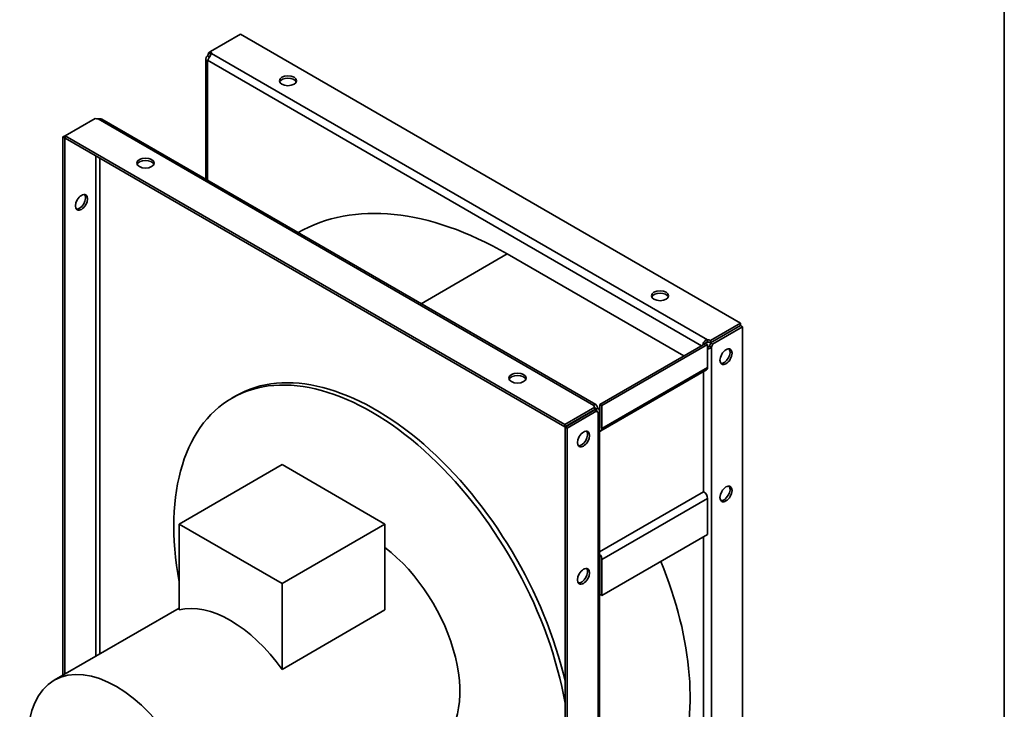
# Model space of a CAD drawing. Header units: millimetres. Extents: x 66 to 1674, y 20 to 1168.
# Tile 20 of 23: x 1358 to 1660, y 364 to 575. Entities that reach past the tile are written whole.
import ezdxf

# ---------------------------------------------------------------- set-up
doc = ezdxf.new("R2010")
doc.units = ezdxf.units.MM
doc.header["$LTSCALE"] = 4
for name, color, linetype, lineweight, true_color in [('Krawędzie widoczne(ISO)', 7, 'Continuous', 35, 0x262659), ('Szkic(ISO)', 7, 'Continuous', 35, 0x262659), ('Widoczne krawędzie styczne(ISO)', 7, 'Continuous', 35, 0x1a1a3e)]:
    doc.layers.add(name, color=color, linetype=linetype, lineweight=lineweight, true_color=true_color)

# ---------------------------------------------------------------- blocks, each defined once
blk = doc.blocks.new('Ramki Ramka A3')
at = {"layer": 'Szkic(ISO)'}
blk.add_line((415, 291.999), (415, 4.999), dxfattribs=at)

msp = doc.modelspace()

# ---------------------------------------------------------------- linework, layer by layer
at = {"layer": 'Krawędzie widoczne(ISO)'}
for p, q in [((1416.939, 565.034), (1426.117, 570.333)), ((1426.117, 570.333), (1579.175, 481.964)), ((1416.292, 564.66), (1416.939, 565.034)), ((1416.292, 564.66), (1416.898, 564.311)), ((1416.939, 564.334), (1416.898, 564.311)), ((1416.939, 564.334), (1416.939, 565.034)), ((1415.473, 562.749), (1415.473, 525.968)), ((1416.33, 563.553), (1415.975, 563.759)), ((1415.975, 562.359), (1416.031, 562.392)), ((1416.581, 563.409), (1416.33, 563.553)), ((1372.376, 539.306), (1381.554, 544.605)), ((1383.619, 544.359), (1534.897, 457.019)), ((1371.73, 538.932), (1372.376, 539.306)), ((1371.73, 538.932), (1371.73, 374.266)), ((1372.336, 538.582), (1371.73, 538.932)), ((1372.376, 538.606), (1372.336, 538.582)), ((1372.336, 538.582), (1372.336, 374.616)), ((1525.435, 450.937), (1372.376, 539.306)), ((1372.376, 538.606), (1372.376, 539.306)), ((1525.435, 450.238), (1372.376, 538.606)), ((1507.761, 503.133), (1561.841, 471.91)), ((1579.175, 481.964), (1569.997, 476.665)), ((1569.997, 475.966), (1579.175, 481.264)), ((1570.037, 475.896), (1579.215, 481.194)), ((1579.821, 480.845), (1570.644, 475.546)), ((1579.175, 481.264), (1579.175, 481.964)), ((1579.215, 481.194), (1579.821, 480.845)), ((1579.821, 480.845), (1579.821, 280.78)), ((1569.057, 476.431), (1569.057, 476.841)), ((1569.057, 476.141), (1569.057, 476.431)), ((1569.997, 476.665), (1569.997, 475.966)), ((1536.183, 457.096), (1568.508, 475.759)), ((1569.114, 475.409), (1536.789, 456.746)), ((1568.508, 475.759), (1569.114, 475.409)), ((1569.114, 468.41), (1569.114, 475.409)), ((1569.971, 474.849), (1569.72, 474.994)), ((1570.326, 474.644), (1569.971, 474.849)), ((1570.037, 475.896), (1570.644, 475.546)), ((1568.759, 467.626), (1536.434, 448.963)), ((1567.902, 430.385), (1567.902, 467.131)), ((1423.423, 459.009), (1424.635, 459.708)), ((1534.613, 456.236), (1525.435, 450.937)), ((1534.613, 455.536), (1525.435, 450.238)), ((1525.475, 450.168), (1534.653, 455.466)), ((1534.308, 456.779), (1534.308, 456.714)), ((1534.613, 455.536), (1534.613, 456.236)), ((1535.259, 455.117), (1534.653, 455.466)), ((1534.914, 455.729), (1535.165, 455.874)), ((1535.221, 455.776), (1534.971, 455.631)), ((1535.165, 455.874), (1535.52, 456.079)), ((1535.577, 455.981), (1535.221, 455.776)), ((1536.789, 456.746), (1536.183, 457.096)), ((1536.183, 450.098), (1536.183, 457.096)), ((1536.789, 456.746), (1536.789, 449.748)), ((1535.259, 455.117), (1526.081, 449.818)), ((1535.52, 454.614), (1535.577, 454.581)), ((1536.079, 454.972), (1536.079, 256.963)), ((1525.435, 450.238), (1525.435, 450.937)), ((1525.475, 250.103), (1525.475, 450.168)), ((1526.081, 449.818), (1525.475, 450.168)), ((1526.081, 249.753), (1526.081, 449.818)), ((1438.804, 438.667), (1407.287, 420.47)), ((1470.321, 420.47), (1438.804, 438.667)), ((1567.902, 430.385), (1536.079, 412.012)), ((1569.114, 428.285), (1569.114, 417.321)), ((1407.287, 420.47), (1438.804, 402.274)), ((1407.287, 394.218), (1407.287, 420.47)), ((1438.804, 402.274), (1470.321, 420.47)), ((1470.321, 394.218), (1470.321, 420.47)), ((1569.114, 417.321), (1536.789, 398.658)), ((1536.183, 399.008), (1536.183, 409.973)), ((1536.789, 409.623), (1536.789, 398.658)), ((1438.804, 376.022), (1438.804, 402.274)), ((1536.789, 398.658), (1536.183, 399.008)), ((1369.009, 372.695), (1407.287, 394.795)), ((1470.321, 394.218), (1438.804, 376.022))]:
    msp.add_line(p, q, dxfattribs=at)
for centre, major_axis, start_param, end_param in [((1415.289, 564.22), (0.714, 1.237), 4.672824, 5.3789234), ((1415.895, 563.87), (-0.714, -1.237), 1.5312313, 2.2373308), ((1415.816, 564.524), (1.429, 0), 6.2436203, 6.9497198), ((1415.816, 563.824), (-1.429, 0), 3.5983088, 3.8081271), ((1415.289, 563.611), (0.714, -1.237), 6.2436203, 6.3227503), ((1440.622, 555.426), (2.629, 0), 0.232672, 2.9089207), ((1382.438, 545.253), (-1.429, 0), 0.9042619, 1.6103613), ((1396.984, 530.231), (2.629, 0), 0.232672, 2.9089207), ((1376.781, 519.267), (-1.314, -2.276), 0.232672, 2.9089207), ((1507.761, 398.056), (-64.346, 111.451), 5.4977871, 6.278744), ((1554.568, 489.639), (2.629, 0), 0.232672, 2.9089207), ((1569.114, 476.017), (1.429, 0), 0.9042619, 1.6103613), ((1569.114, 475.317), (-1.429, 0), 4.0458545, 4.751954), ((1569.034, 475.455), (0.714, 1.237), 4.672824, 5.3789234), ((1569.641, 475.105), (-0.714, -1.237), 1.5312313, 2.2373308), ((1574.165, 472.026), (-1.314, -2.276), 0.232672, 2.9089207), ((1466.28, 384.778), (-42.857, 74.231), 4.1434378, 7.3000399), ((1467.492, 385.478), (-42.857, 74.231), 4.2224564, 6.2831853), ((1567.902, 469.11), (0.857, -1.485), 0, 0.7853982), ((1510.929, 464.445), (2.629, 0), 0.232672, 2.9089207), ((1535.735, 456.746), (-1.429, 0), 6.2436203, 6.9497198), ((1535.656, 456.092), (-0.714, 1.237), 1.5312313, 1.6103613), ((1536.262, 456.442), (0.714, -1.237), 4.672824, 4.751954), ((1536.262, 455.834), (-0.714, -1.237), 5.6166509, 6.3227503), ((1535.577, 450.448), (0.429, -0.742), 0.1911201, 0.7853982), ((1535.577, 450.448), (0.857, -1.485), 5.9249348, 7.0685835), ((1530.526, 446.832), (-1.314, -2.276), 0.232672, 2.9089207), ((1574.165, 430.035), (-1.314, -2.276), 0.232672, 2.9089207), ((1567.902, 428.985), (0.857, -1.485), 0.7853982, 2.3561945), ((1466.28, 384.778), (19.086, -33.057), 0, 2.205929), ((1535.577, 410.323), (0.857, -1.485), 0.7853982, 1.9291159), ((1535.577, 410.323), (-0.429, 0.742), 3.9269908, 4.5214935), ((1504.381, 401.932), (-41.997, 72.742), 3.5595942, 4.4837277), ((1530.526, 404.84), (-1.314, -2.276), 0.232672, 2.9089207), ((1423.046, 359.816), (-19.086, 33.057), 4.8743461, 6.1212282)]:
    msp.add_ellipse(centre, major_axis=major_axis, ratio=0.5773503, start_param=start_param, end_param=end_param, dxfattribs=at)
for centre, major_axis in [((1440.622, 556.126), (-2.629, 0)), ((1396.984, 530.931), (-2.629, 0)), ((1377.387, 518.917), (-1.314, -2.276)), ((1554.568, 490.339), (-2.629, 0)), ((1574.771, 471.676), (-1.314, -2.276)), ((1510.929, 465.144), (-2.629, 0)), ((1531.132, 446.482), (-1.314, -2.276)), ((1574.771, 429.685), (-1.314, -2.276)), ((1531.132, 404.49), (-1.314, -2.276)), ((1388.094, 339.637), (19.086, -33.057))]:
    msp.add_ellipse(centre, major_axis=major_axis, ratio=0.5773503, dxfattribs=at)
for points, knots in [([(1417.243, 564.491), (1417.215, 564.414), (1417.178, 564.334), (1417.079, 564.152), (1417.023, 564.056), (1416.874, 563.805), (1416.779, 563.646), (1416.588, 563.318), (1416.496, 563.153), (1416.34, 562.874), (1416.275, 562.759), (1416.137, 562.528), (1416.077, 562.446), (1416.031, 562.392)], [-0.32528867, -0.32528867, -0.32528867, -0.32528867, -0.28033389, -0.28033389, -0.23700639, -0.23700639, -0.17419799, -0.17419799, -0.11142726, -0.11142726, -0.06180457, -0.06180457, 0, 0, 0, 0]), ([(1415.975, 562.359), (1415.894, 562.345), (1415.821, 562.346), (1415.686, 562.382), (1415.628, 562.413), (1415.518, 562.522), (1415.48, 562.61), (1415.467, 562.822), (1415.493, 562.944), (1415.59, 563.18), (1415.65, 563.289), (1415.814, 563.544), (1415.905, 563.666), (1415.975, 563.759)], [0, 0, 0, 0, 0.07164926, 0.07164926, 0.14070497, 0.14070497, 0.24080947, 0.24080947, 0.34085395, 0.34085395, 0.41994297, 0.41994297, 0.51844757, 0.51844757, 0.51844757, 0.51844757]), ([(1416.581, 563.409), (1416.564, 563.374), (1416.547, 563.339), (1416.515, 563.271), (1416.499, 563.239), (1416.46, 563.157), (1416.432, 563.098), (1416.391, 562.999), (1416.378, 562.966), (1416.365, 562.925), (1416.362, 562.918), (1416.36, 562.91)], [-0.29886256, -0.29886256, -0.29886256, -0.29886256, -0.27219535, -0.27219535, -0.24676968, -0.24676968, -0.20801567, -0.20801567, -0.18687914, -0.18687914, -0.18176077, -0.18176077, -0.18176077, -0.18176077]), ([(1383.619, 544.359), (1383.534, 544.408), (1383.426, 544.441), (1383.188, 544.473), (1383.063, 544.475), (1382.76, 544.461), (1382.609, 544.443), (1382.494, 544.429)], [0.25098813, 0.25098813, 0.25098813, 0.25098813, 0.34085395, 0.34085395, 0.41994297, 0.41994297, 0.51844757, 0.51844757, 0.51844757, 0.51844757]), ([(1567.724, 475.306), (1567.723, 475.373), (1567.727, 475.439), (1567.758, 475.691), (1567.815, 475.873), (1567.993, 476.208), (1568.111, 476.358), (1568.364, 476.581), (1568.488, 476.661), (1568.791, 476.798), (1568.942, 476.827), (1569.057, 476.841)], [0.10514336, 0.10514336, 0.10514336, 0.10514336, 0.14070497, 0.14070497, 0.24080947, 0.24080947, 0.34085395, 0.34085395, 0.41994297, 0.41994297, 0.51844757, 0.51844757, 0.51844757, 0.51844757]), ([(1569.057, 476.141), (1569.019, 476.144), (1568.98, 476.146), (1568.905, 476.144), (1568.87, 476.142), (1568.779, 476.129), (1568.713, 476.115), (1568.608, 476.072), (1568.572, 476.053), (1568.479, 475.992), (1568.427, 475.942), (1568.345, 475.825), (1568.317, 475.761), (1568.297, 475.673), (1568.293, 475.653), (1568.291, 475.634)], [-0.29886256, -0.29886256, -0.29886256, -0.29886256, -0.27219535, -0.27219535, -0.24676968, -0.24676968, -0.20801567, -0.20801567, -0.18687914, -0.18687914, -0.1490715, -0.1490715, -0.11181858, -0.11181858, -0.101471, -0.101471, -0.101471, -0.101471]), ([(1569.114, 474.539), (1569.168, 474.539), (1569.223, 474.548), (1569.348, 474.586), (1569.415, 474.623), (1569.499, 474.69), (1569.522, 474.711), (1569.578, 474.769), (1569.61, 474.808), (1569.653, 474.872), (1569.667, 474.895), (1569.695, 474.943), (1569.708, 474.968), (1569.72, 474.994)], [0.1196607, 0.1196607, 0.1196607, 0.1196607, 0.14163414, 0.14163414, 0.1720975, 0.1720975, 0.18446606, 0.18446606, 0.20422918, 0.20422918, 0.21507142, 0.21507142, 0.22630583, 0.22630583, 0.22630583, 0.22630583]), ([(1570.326, 474.644), (1570.245, 474.536), (1570.157, 474.444), (1569.95, 474.283), (1569.839, 474.217), (1569.547, 474.093), (1569.361, 474.052), (1569.152, 474.045), (1569.133, 474.044), (1569.114, 474.044)], [-0.32528867, -0.32528867, -0.32528867, -0.32528867, -0.28033389, -0.28033389, -0.23700639, -0.23700639, -0.17419799, -0.17419799, -0.1678032, -0.1678032, -0.1678032, -0.1678032]), ([(1534.308, 456.779), (1534.336, 456.856), (1534.374, 456.919), (1534.472, 457.018), (1534.528, 457.052), (1534.677, 457.093), (1534.773, 457.082), (1534.963, 456.987), (1535.056, 456.904), (1535.212, 456.702), (1535.276, 456.595), (1535.415, 456.326), (1535.475, 456.186), (1535.52, 456.079)], [-0.32528867, -0.32528867, -0.32528867, -0.32528867, -0.28033389, -0.28033389, -0.23700639, -0.23700639, -0.17419799, -0.17419799, -0.11142726, -0.11142726, -0.06180457, -0.06180457, 0, 0, 0, 0]), ([(1534.914, 455.729), (1534.892, 455.761), (1534.87, 455.793), (1534.828, 455.855), (1534.808, 455.884), (1534.757, 455.959), (1534.719, 456.013), (1534.656, 456.096), (1534.634, 456.123), (1534.613, 456.148)], [0, 0, 0, 0, 0.020193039, 0.020193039, 0.039445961, 0.039445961, 0.068791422, 0.068791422, 0.083956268, 0.083956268, 0.083956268, 0.083956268]), ([(1535.182, 455.161), (1535.171, 455.195), (1535.157, 455.23), (1535.131, 455.293), (1535.119, 455.32), (1535.086, 455.391), (1535.065, 455.436), (1535.031, 455.505), (1535.019, 455.53), (1534.995, 455.58), (1534.983, 455.606), (1534.971, 455.631)], [-0.093608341, -0.093608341, -0.093608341, -0.093608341, -0.071588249, -0.071588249, -0.05525416, -0.05525416, -0.029154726, -0.029154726, -0.014836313, -0.014836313, 0, 0, 0, 0]), ([(1535.577, 455.981), (1535.658, 455.874), (1535.731, 455.773), (1535.866, 455.57), (1535.923, 455.474), (1536.033, 455.245), (1536.071, 455.118), (1536.084, 454.893), (1536.059, 454.796), (1535.962, 454.664), (1535.902, 454.62), (1535.738, 454.564), (1535.646, 454.569), (1535.577, 454.581)], [0, 0, 0, 0, 0.07164926, 0.07164926, 0.14070497, 0.14070497, 0.24080947, 0.24080947, 0.34085395, 0.34085395, 0.41994297, 0.41994297, 0.51844757, 0.51844757, 0.51844757, 0.51844757])]:
    msp.add_open_spline(points, degree=3, knots=knots, dxfattribs=at)
at = {"layer": 'Widoczne krawędzie styczne(ISO)'}
for p, q in [((1417.243, 564.491), (1569.057, 476.841)), ((1415.975, 562.359), (1415.975, 525.678)), ((1567.295, 475.059), (1416.031, 562.392)), ((1416.581, 563.409), (1416.581, 563.303)), ((1534.308, 456.779), (1382.494, 544.429)), ((1381.832, 380.098), (1381.832, 533.147)), ((1383.044, 532.447), (1383.044, 380.798)), ((1481.393, 487.909), (1507.761, 503.133)), ((1570.326, 474.644), (1570.326, 276.016)), ((1569.114, 468.41), (1536.789, 449.748)), ((1534.914, 455.729), (1534.613, 455.903)), ((1534.971, 455.283), (1534.971, 455.631)), ((1535.577, 255.953), (1535.577, 454.581)), ((1536.079, 450.038), (1536.183, 450.098)), ((1569.114, 428.285), (1536.789, 409.623)), ((1567.902, 276.016), (1567.902, 416.621))]:
    msp.add_line(p, q, dxfattribs=at)

# ---------------------------------------------------------------- block references
at = {"xscale": 4, "yscale": 4, "zscale": 4}
msp.add_blockref('Ramki Ramka A3', (0, 0), dxfattribs=at)

doc.saveas('drawing.dxf')
